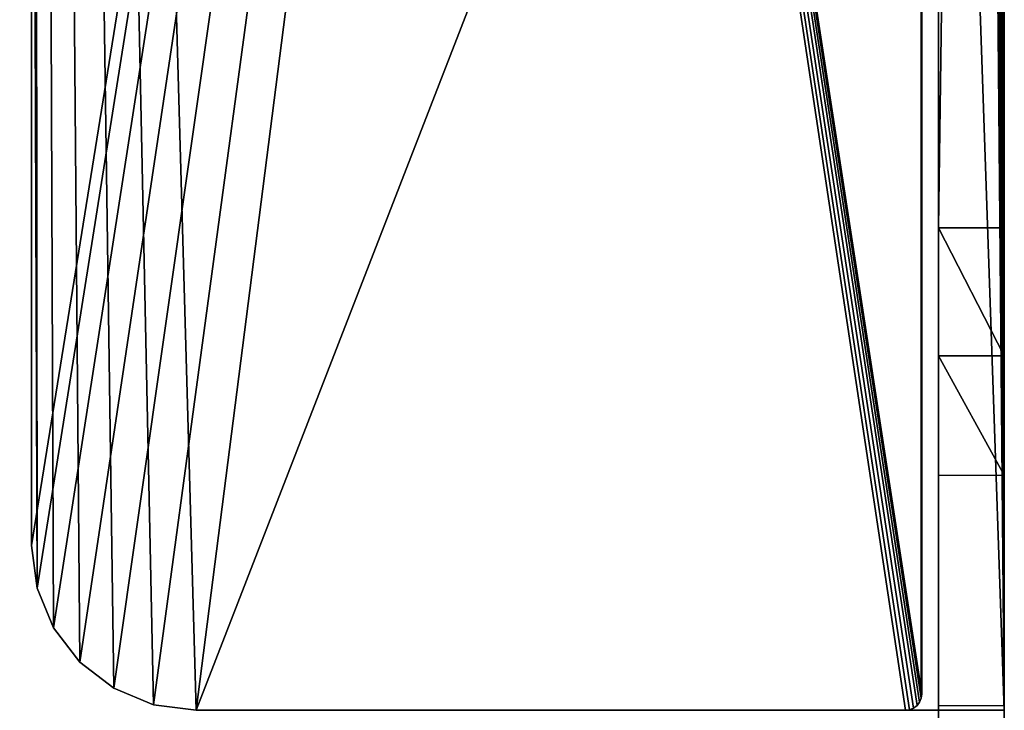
# Model space of a CAD drawing. Extents: x -277 to 1811, y -97 to 1083.
# Tile 54 of 81: x 1458 to 1518, y -97 to -55. Entities that reach past the tile are written whole.
import ezdxf

# ---------------------------------------------------------------- set-up
doc = ezdxf.new("R2010")
doc.units = 0
doc.header["$LTSCALE"] = 25.4
doc.layers.get('0').update_dxf_attribs({"color": 13, "linetype": 'CONTINUOUS'})
doc.layers.add('STEEL', color=134, linetype='CONTINUOUS')
doc.layers.add('WOOD', color=36, linetype='CONTINUOUS')

# ---------------------------------------------------------------- blocks, each defined once
blk = doc.blocks.new('LVI294_01A_02_011')
at = {"color": 0}
for p, q in [((79.736, 0), (-271.304, 0)), ((79.736, 0), (-271.304, 0)), ((-24.058, 0, 54), (70.736, 0, 54)), ((-24.058, 0, 54), (70.736, 0, 54)), ((70.736, 0, 54), (73.324, 0, 53.659)), ((70.736, -4, 54), (70.736, 0, 54)), ((73.324, 0, 53.659), (70.736, -4, 54)), ((73.324, 0, 53.659), (70.736, -4, 54)), ((70.736, 0, 54), (73.324, 0, 53.659)), ((70.736, -4, 54), (70.736, 0, 54)), ((73.324, 0, 53.659), (75.736, 0, 52.66)), ((75.736, 0, 52.66), (73.324, -4, 53.659)), ((75.736, 0, 52.66), (73.324, -4, 53.659)), ((73.324, 0, 53.659), (75.736, 0, 52.66)), ((73.324, 0, 53.659), (73.324, -4, 53.659)), ((73.324, 0, 53.659), (73.324, -4, 53.659)), ((75.736, 0, 52.66), (77.807, 0, 51.071)), ((77.807, 0, 51.071), (75.736, -4, 52.66)), ((77.807, 0, 51.071), (75.736, -4, 52.66)), ((75.736, 0, 52.66), (77.807, 0, 51.071)), ((75.736, 0, 52.66), (75.736, -4, 52.66)), ((75.736, 0, 52.66), (75.736, -4, 52.66)), ((77.807, 0, 51.071), (79.396, 0, 49)), ((79.396, 0, 49), (77.807, -4, 51.071)), ((79.396, 0, 49), (77.807, -4, 51.071)), ((77.807, 0, 51.071), (79.396, 0, 49)), ((77.807, 0, 51.071), (77.807, -4, 51.071)), ((77.807, 0, 51.071), (77.807, -4, 51.071)), ((79.396, 0, 49), (80.395, 0, 46.588)), ((80.395, 0, 46.588), (79.396, -4, 49)), ((80.395, 0, 46.588), (79.396, -4, 49)), ((79.396, 0, 49), (80.395, 0, 46.588)), ((79.396, 0, 49), (79.396, -4, 49)), ((79.396, 0, 49), (79.396, -4, 49)), ((79.995, 0, 0.034), (79.736, 0)), ((79.736, 0), (79.736, -4)), ((79.736, 0), (79.736, -4)), ((79.736, 0), (79.995, -4, 0.034)), ((79.736, 0), (79.995, -4, 0.034)), ((79.995, 0, 0.034), (79.736, 0)), ((80.236, 0, 0.134), (79.995, 0, 0.034)), ((79.995, 0, 0.034), (79.995, -4, 0.034)), ((79.995, 0, 0.034), (79.995, -4, 0.034)), ((79.995, 0, 0.034), (80.236, -4, 0.134)), ((79.995, 0, 0.034), (80.236, -4, 0.134)), ((80.236, 0, 0.134), (79.995, 0, 0.034)), ((80.443, 0, 0.293), (80.236, 0, 0.134)), ((80.236, 0, 0.134), (80.236, -4, 0.134)), ((80.236, 0, 0.134), (80.236, -4, 0.134)), ((80.236, 0, 0.134), (80.443, -4, 0.293)), ((80.236, 0, 0.134), (80.443, -4, 0.293)), ((80.443, 0, 0.293), (80.236, 0, 0.134)), ((80.395, 0, 46.588), (80.736, 0, 44)), ((80.736, 0, 44), (80.395, -4, 46.588)), ((80.736, 0, 44), (80.395, -4, 46.588)), ((80.395, 0, 46.588), (80.736, 0, 44)), ((80.395, 0, 46.588), (80.395, -4, 46.588)), ((80.395, 0, 46.588), (80.395, -4, 46.588)), ((80.602, 0, 0.5), (80.443, 0, 0.293)), ((80.443, 0, 0.293), (80.443, -4, 0.293)), ((80.443, 0, 0.293), (80.443, -4, 0.293)), ((80.443, 0, 0.293), (80.602, -4, 0.5)), ((80.443, 0, 0.293), (80.602, -4, 0.5)), ((80.602, 0, 0.5), (80.443, 0, 0.293)), ((80.702, 0, 0.741), (80.602, 0, 0.5)), ((80.602, 0, 0.5), (80.602, -4, 0.5)), ((80.602, 0, 0.5), (80.602, -4, 0.5)), ((80.602, 0, 0.5), (80.702, -4, 0.741)), ((80.602, 0, 0.5), (80.702, -4, 0.741)), ((80.702, 0, 0.741), (80.602, 0, 0.5)), ((80.736, 0, 1), (80.702, 0, 0.741)), ((80.702, 0, 0.741), (80.702, -4, 0.741)), ((80.702, 0, 0.741), (80.702, -4, 0.741)), ((80.702, 0, 0.741), (80.736, -4, 1)), ((80.702, 0, 0.741), (80.736, -4, 1)), ((80.736, 0, 1), (80.702, 0, 0.741)), ((80.736, 0, 44), (80.736, 0, 1)), ((80.736, 0, 44), (80.736, 0, 1)), ((80.736, 0, 44), (80.736, -4, 44)), ((80.736, -4, 1), (80.736, 0, 1)), ((80.736, 0, 44), (80.736, -4, 44)), ((80.736, -4, 1), (80.736, 0, 1)), ((-271.304, -4), (79.736, -4)), ((-271.304, -4), (79.736, -4)), ((70.736, -4, 54), (-24.058, -4, 54)), ((70.736, -4, 54), (-24.058, -4, 54)), ((73.324, -4, 53.659), (70.736, -4, 54)), ((73.324, -4, 53.659), (70.736, -4, 54)), ((75.736, -4, 52.66), (73.324, -4, 53.659)), ((75.736, -4, 52.66), (73.324, -4, 53.659)), ((77.807, -4, 51.071), (75.736, -4, 52.66)), ((77.807, -4, 51.071), (75.736, -4, 52.66)), ((79.396, -4, 49), (77.807, -4, 51.071)), ((79.396, -4, 49), (77.807, -4, 51.071)), ((80.395, -4, 46.588), (79.396, -4, 49)), ((80.395, -4, 46.588), (79.396, -4, 49)), ((79.736, -4), (79.995, -4, 0.034)), ((79.736, -4), (79.995, -4, 0.034)), ((79.995, -4, 0.034), (80.236, -4, 0.134)), ((79.995, -4, 0.034), (80.236, -4, 0.134)), ((80.236, -4, 0.134), (80.443, -4, 0.293)), ((80.236, -4, 0.134), (80.443, -4, 0.293)), ((80.736, -4, 44), (80.395, -4, 46.588)), ((80.736, -4, 44), (80.395, -4, 46.588)), ((80.443, -4, 0.293), (80.602, -4, 0.5)), ((80.443, -4, 0.293), (80.602, -4, 0.5)), ((80.602, -4, 0.5), (80.702, -4, 0.741)), ((80.602, -4, 0.5), (80.702, -4, 0.741)), ((80.702, -4, 0.741), (80.736, -4, 1)), ((80.702, -4, 0.741), (80.736, -4, 1)), ((80.736, -4, 1), (80.736, -4, 44)), ((80.736, -4, 1), (80.736, -4, 44))]:
    blk.add_line(p, q, dxfattribs=at)
at = {"color": 253}
mesh = blk.add_polyface(dxfattribs=at)
corners = [(-205.303, 0, 54.287), (-24.058, 0, 54), (-207.679, 0, 54), (-26.435, 0, 54.287), (-203.062, 0, 55.13), (-28.676, 0, 55.13), (-201.086, 0, 56.482), (-30.652, 0, 56.482), (-199.488, 0, 58.264), (-32.25, 0, 58.264), (-189.952, 0, 71.883), (-41.786, 0, 71.883), (-188.034, 0, 74.022), (-43.704, 0, 74.022), (-185.663, 0, 75.644), (-46.075, 0, 75.644), (-182.974, 0, 76.656), (-48.763, 0, 76.656), (-180.122, 0, 77), (-51.616, 0, 77), (-271.304, 0, 54), (79.736, 0), (-271.304, 0), (79.995, 0, 0.034), (80.236, 0, 0.134), (80.443, 0, 0.293), (80.602, 0, 0.5), (80.702, 0, 0.741), (80.736, 0, 1), (80.736, 0, 44), (80.395, 0, 46.588), (79.396, 0, 49), (77.807, 0, 51.071), (75.736, 0, 52.66), (73.324, 0, 53.659), (70.736, 0, 54)]
mesh.append_faces([[corners[k] for k in face] for face in [(17, 18, 19), (20, 21, 22)]], dxfattribs={"vtx0": -1, "color": 253})
mesh.append_faces([[corners[k] for k in face] for face in [(0, 1, 2), (1, 0, 3), (3, 4, 5), (5, 6, 7), (7, 8, 9), (9, 10, 11), (11, 12, 13), (13, 14, 15), (15, 16, 17), (21, 20, 23), (23, 20, 24), (24, 20, 25), (25, 20, 26), (26, 20, 27), (27, 20, 28), (28, 20, 29), (29, 20, 30), (30, 20, 31), (31, 20, 32), (32, 20, 33), (33, 20, 34), (34, 20, 35), (35, 2, 1)]], dxfattribs={"vtx0": -1, "vtx1": -1, "color": 253})
mesh.append_faces([[corners[k] for k in face] for face in [(3, 0, 4), (5, 4, 6), (7, 6, 8), (9, 8, 10), (11, 10, 12), (13, 12, 14), (15, 14, 16), (17, 16, 18), (35, 20, 2)]], dxfattribs={"vtx0": -1, "vtx2": -1, "color": 253})
mesh = blk.add_polyface(dxfattribs=at)
corners = [(79.736, 0), (-271.304, -4), (-271.304, 0), (79.736, -4)]
mesh.append_faces([[corners[k] for k in face] for face in [(0, 1, 2), (1, 0, 3)]], dxfattribs={"vtx0": -1, "color": 253})
mesh = blk.add_polyface(dxfattribs=at)
corners = [(70.736, -4, 54), (-24.058, 0, 54), (-24.058, -4, 54), (70.736, 0, 54)]
mesh.append_faces([[corners[k] for k in face] for face in [(0, 1, 2), (1, 0, 3)]], dxfattribs={"vtx0": -1, "color": 253})
mesh = blk.add_polyface(dxfattribs=at)
corners = [(73.324, 0, 53.659), (70.736, -4, 54), (73.324, -4, 53.659)]
mesh.append_faces([[corners[k] for k in face] for face in [(0, 1, 2)]], dxfattribs={"color": 253})
mesh = blk.add_polyface(dxfattribs=at)
corners = [(73.324, 0, 53.659), (70.736, 0, 54), (70.736, -4, 54)]
mesh.append_faces([[corners[k] for k in face] for face in [(0, 1, 2)]], dxfattribs={"color": 253})
mesh = blk.add_polyface(dxfattribs=at)
corners = [(75.736, 0, 52.66), (73.324, -4, 53.659), (75.736, -4, 52.66)]
mesh.append_faces([[corners[k] for k in face] for face in [(0, 1, 2)]], dxfattribs={"color": 253})
mesh = blk.add_polyface(dxfattribs=at)
corners = [(75.736, 0, 52.66), (73.324, 0, 53.659), (73.324, -4, 53.659)]
mesh.append_faces([[corners[k] for k in face] for face in [(0, 1, 2)]], dxfattribs={"color": 253})
mesh = blk.add_polyface(dxfattribs=at)
corners = [(77.807, 0, 51.071), (75.736, -4, 52.66), (77.807, -4, 51.071)]
mesh.append_faces([[corners[k] for k in face] for face in [(0, 1, 2)]], dxfattribs={"color": 253})
mesh = blk.add_polyface(dxfattribs=at)
corners = [(77.807, 0, 51.071), (75.736, 0, 52.66), (75.736, -4, 52.66)]
mesh.append_faces([[corners[k] for k in face] for face in [(0, 1, 2)]], dxfattribs={"color": 253})
mesh = blk.add_polyface(dxfattribs=at)
corners = [(79.396, 0, 49), (77.807, -4, 51.071), (79.396, -4, 49)]
mesh.append_faces([[corners[k] for k in face] for face in [(0, 1, 2)]], dxfattribs={"color": 253})
mesh = blk.add_polyface(dxfattribs=at)
corners = [(79.396, 0, 49), (77.807, 0, 51.071), (77.807, -4, 51.071)]
mesh.append_faces([[corners[k] for k in face] for face in [(0, 1, 2)]], dxfattribs={"color": 253})
mesh = blk.add_polyface(dxfattribs=at)
corners = [(80.395, 0, 46.588), (79.396, -4, 49), (80.395, -4, 46.588)]
mesh.append_faces([[corners[k] for k in face] for face in [(0, 1, 2)]], dxfattribs={"color": 253})
mesh = blk.add_polyface(dxfattribs=at)
corners = [(80.395, 0, 46.588), (79.396, 0, 49), (79.396, -4, 49)]
mesh.append_faces([[corners[k] for k in face] for face in [(0, 1, 2)]], dxfattribs={"color": 253})
mesh = blk.add_polyface(dxfattribs=at)
corners = [(79.995, -4, 0.034), (79.736, -4), (79.736, 0)]
mesh.append_faces([[corners[k] for k in face] for face in [(0, 1, 2)]], dxfattribs={"color": 253})
mesh = blk.add_polyface(dxfattribs=at)
corners = [(79.995, -4, 0.034), (79.736, 0), (79.995, 0, 0.034)]
mesh.append_faces([[corners[k] for k in face] for face in [(0, 1, 2)]], dxfattribs={"color": 253})
mesh = blk.add_polyface(dxfattribs=at)
corners = [(80.236, -4, 0.134), (79.995, -4, 0.034), (79.995, 0, 0.034)]
mesh.append_faces([[corners[k] for k in face] for face in [(0, 1, 2)]], dxfattribs={"color": 253})
mesh = blk.add_polyface(dxfattribs=at)
corners = [(80.236, -4, 0.134), (79.995, 0, 0.034), (80.236, 0, 0.134)]
mesh.append_faces([[corners[k] for k in face] for face in [(0, 1, 2)]], dxfattribs={"color": 253})
mesh = blk.add_polyface(dxfattribs=at)
corners = [(80.443, -4, 0.293), (80.236, -4, 0.134), (80.236, 0, 0.134)]
mesh.append_faces([[corners[k] for k in face] for face in [(0, 1, 2)]], dxfattribs={"color": 253})
mesh = blk.add_polyface(dxfattribs=at)
corners = [(80.443, -4, 0.293), (80.236, 0, 0.134), (80.443, 0, 0.293)]
mesh.append_faces([[corners[k] for k in face] for face in [(0, 1, 2)]], dxfattribs={"color": 253})
mesh = blk.add_polyface(dxfattribs=at)
corners = [(80.736, 0, 44), (80.395, -4, 46.588), (80.736, -4, 44)]
mesh.append_faces([[corners[k] for k in face] for face in [(0, 1, 2)]], dxfattribs={"color": 253})
mesh = blk.add_polyface(dxfattribs=at)
corners = [(80.395, 0, 46.588), (80.395, -4, 46.588), (80.736, 0, 44)]
mesh.append_faces([[corners[k] for k in face] for face in [(0, 1, 2)]], dxfattribs={"color": 253})
mesh = blk.add_polyface(dxfattribs=at)
corners = [(80.443, 0, 0.293), (80.602, -4, 0.5), (80.443, -4, 0.293)]
mesh.append_faces([[corners[k] for k in face] for face in [(0, 1, 2)]], dxfattribs={"color": 253})
mesh = blk.add_polyface(dxfattribs=at)
corners = [(80.602, 0, 0.5), (80.602, -4, 0.5), (80.443, 0, 0.293)]
mesh.append_faces([[corners[k] for k in face] for face in [(0, 1, 2)]], dxfattribs={"color": 253})
mesh = blk.add_polyface(dxfattribs=at)
corners = [(80.602, 0, 0.5), (80.702, -4, 0.741), (80.602, -4, 0.5)]
mesh.append_faces([[corners[k] for k in face] for face in [(0, 1, 2)]], dxfattribs={"color": 253})
mesh = blk.add_polyface(dxfattribs=at)
corners = [(80.702, 0, 0.741), (80.702, -4, 0.741), (80.602, 0, 0.5)]
mesh.append_faces([[corners[k] for k in face] for face in [(0, 1, 2)]], dxfattribs={"color": 253})
mesh = blk.add_polyface(dxfattribs=at)
corners = [(80.702, 0, 0.741), (80.736, -4, 1), (80.702, -4, 0.741)]
mesh.append_faces([[corners[k] for k in face] for face in [(0, 1, 2)]], dxfattribs={"color": 253})
mesh = blk.add_polyface(dxfattribs=at)
corners = [(80.702, 0, 0.741), (80.736, 0, 1), (80.736, -4, 1)]
mesh.append_faces([[corners[k] for k in face] for face in [(0, 1, 2)]], dxfattribs={"color": 253})
mesh = blk.add_polyface(dxfattribs=at)
corners = [(80.736, 0, 1), (80.736, -4, 44), (80.736, -4, 1), (80.736, 0, 44)]
mesh.append_faces([[corners[k] for k in face] for face in [(0, 1, 2), (1, 0, 3)]], dxfattribs={"vtx0": -1, "color": 253})
mesh = blk.add_polyface(dxfattribs=at)
corners = [(-26.435, -4, 54.287), (-207.679, -4, 54), (-24.058, -4, 54), (-205.303, -4, 54.287), (-28.676, -4, 55.13), (-203.062, -4, 55.13), (-30.652, -4, 56.482), (-201.086, -4, 56.482), (-32.25, -4, 58.264), (-199.488, -4, 58.264), (-41.786, -4, 71.883), (-189.952, -4, 71.883), (-188.034, -4, 74.022), (-43.704, -4, 74.022), (-185.663, -4, 75.644), (-46.075, -4, 75.644), (-182.974, -4, 76.656), (-48.763, -4, 76.656), (-180.122, -4, 77), (-51.616, -4, 77), (79.995, -4, 0.034), (-271.304, -4), (79.736, -4), (-271.304, -4, 54), (80.236, -4, 0.134), (80.443, -4, 0.293), (80.602, -4, 0.5), (80.702, -4, 0.741), (80.736, -4, 1), (80.736, -4, 44), (80.395, -4, 46.588), (79.396, -4, 49), (77.807, -4, 51.071), (75.736, -4, 52.66), (73.324, -4, 53.659), (70.736, -4, 54)]
mesh.append_faces([[corners[k] for k in face] for face in [(18, 17, 19), (20, 21, 22)]], dxfattribs={"vtx0": -1, "color": 253})
mesh.append_faces([[corners[k] for k in face] for face in [(0, 1, 2), (1, 0, 3), (3, 4, 5), (5, 6, 7), (7, 8, 9), (9, 10, 11), (11, 10, 12), (12, 13, 14), (14, 15, 16), (16, 17, 18), (21, 20, 23), (23, 2, 1)]], dxfattribs={"vtx0": -1, "vtx1": -1, "color": 253})
mesh.append_faces([[corners[k] for k in face] for face in [(3, 0, 4), (5, 4, 6), (7, 6, 8), (9, 8, 10), (12, 10, 13), (14, 13, 15), (16, 15, 17), (23, 20, 24), (23, 24, 25), (23, 25, 26), (23, 26, 27), (23, 27, 28), (23, 28, 29), (23, 29, 30), (23, 30, 31), (23, 31, 32), (23, 32, 33), (23, 33, 34), (23, 34, 35), (23, 35, 2)]], dxfattribs={"vtx0": -1, "vtx2": -1, "color": 253})
blk = doc.blocks.new('LVI294_01A_02')
at = {"color": 0, "extrusion": (1, -7.84414e-15, 4.18279e-15), "rotation": 2.463339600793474e-12}
blk.add_blockref('LVI294_01A_02_011', (1097.961, 46.803, -589), dxfattribs=at)
blk = doc.blocks.new('LUSTROLVI294_01A_01_03')
at = {"color": 0}
for p, q in [((-177.5, 0, 59), (-62.5, 0, 59)), ((-177.159, 0, 7.412), (-177.5, 0, 10)), ((-177.5, 0, 10), (-177.5, 0, 59)), ((-177.159, -5, 7.412), (-177.5, 0, 10)), ((-177.159, 0, 7.412), (-177.5, 0, 10)), ((-177.159, -5, 7.412), (-177.5, 0, 10)), ((-177.5, -5, 10), (-177.5, 0, 10)), ((-177.5, 0, 10), (-177.5, 0, 59)), ((-177.5, -5, 10), (-177.5, 0, 10)), ((-177.5, 0, 59), (-62.5, 0, 59)), ((-176.16, 0, 5), (-177.159, 0, 7.412)), ((-176.16, -5, 5), (-177.159, 0, 7.412)), ((-176.16, 0, 5), (-177.159, 0, 7.412)), ((-176.16, -5, 5), (-177.159, 0, 7.412)), ((-177.159, -5, 7.412), (-177.159, 0, 7.412)), ((-177.159, -5, 7.412), (-177.159, 0, 7.412)), ((-174.571, 0, 2.929), (-176.16, 0, 5)), ((-174.571, -5, 2.929), (-176.16, 0, 5)), ((-174.571, 0, 2.929), (-176.16, 0, 5)), ((-174.571, -5, 2.929), (-176.16, 0, 5)), ((-176.16, -5, 5), (-176.16, 0, 5)), ((-176.16, -5, 5), (-176.16, 0, 5)), ((-172.5, 0, 1.34), (-174.571, 0, 2.929)), ((-172.5, -5, 1.34), (-174.571, 0, 2.929)), ((-172.5, 0, 1.34), (-174.571, 0, 2.929)), ((-172.5, -5, 1.34), (-174.571, 0, 2.929)), ((-174.571, -5, 2.929), (-174.571, 0, 2.929)), ((-174.571, -5, 2.929), (-174.571, 0, 2.929)), ((-170.088, 0, 0.341), (-172.5, 0, 1.34)), ((-170.088, -5, 0.341), (-172.5, 0, 1.34)), ((-170.088, 0, 0.341), (-172.5, 0, 1.34)), ((-170.088, -5, 0.341), (-172.5, 0, 1.34)), ((-172.5, -5, 1.34), (-172.5, 0, 1.34)), ((-172.5, -5, 1.34), (-172.5, 0, 1.34)), ((-167.5, 0), (-170.088, 0, 0.341)), ((-167.5, -5), (-170.088, 0, 0.341)), ((-167.5, 0), (-170.088, 0, 0.341)), ((-167.5, -5), (-170.088, 0, 0.341)), ((-170.088, -5, 0.341), (-170.088, 0, 0.341)), ((-170.088, -5, 0.341), (-170.088, 0, 0.341)), ((-72.706, 0), (-167.5, 0)), ((-167.5, 0), (-167.5, -5)), ((-167.5, 0), (-167.5, -5)), ((-72.706, 0), (-167.5, 0)), ((-62.5, -5, 59), (-177.5, -5, 59)), ((-177.5, -5, 10), (-177.159, -5, 7.412)), ((-177.5, -5, 10), (-177.159, -5, 7.412)), ((-62.5, -5, 59), (-177.5, -5, 59)), ((-177.159, -5, 7.412), (-176.16, -5, 5)), ((-177.159, -5, 7.412), (-176.16, -5, 5)), ((-176.16, -5, 5), (-174.571, -5, 2.929)), ((-176.16, -5, 5), (-174.571, -5, 2.929)), ((-174.571, -5, 2.929), (-172.5, -5, 1.34)), ((-174.571, -5, 2.929), (-172.5, -5, 1.34)), ((-172.5, -5, 1.34), (-170.088, -5, 0.341)), ((-172.5, -5, 1.34), (-170.088, -5, 0.341)), ((-170.088, -5, 0.341), (-167.5, -5)), ((-170.088, -5, 0.341), (-167.5, -5)), ((-167.5, -5), (-72.706, -5)), ((-167.5, -5), (-72.706, -5))]:
    blk.add_line(p, q, dxfattribs=at)
at = {"color": 253}
mesh = blk.add_polyface(dxfattribs=at)
corners = [(-177.5, 0, 59), (-61.5, 0, 55), (-177.5, 0, 10), (-61.5, 0, 58), (-61.534, 0, 58.259), (-61.634, 0, 58.5), (-61.793, 0, 58.707), (-62, 0, 58.866), (-62.241, 0, 58.966), (-62.5, 0, 59), (-170.088, 0, 0.341), (-72.706, 0), (-167.5, 0), (110.915, 0), (174.579, 0), (174.579, 0, 55), (-172.5, 0, 1.34), (-174.571, 0, 2.929), (-176.16, 0, 5), (-177.159, 0, 7.412), (-45.148, 0, -23), (86.21, 0, -22.656), (83.358, 0, -23), (-48.001, 0, -22.656), (88.899, 0, -21.644), (-50.689, 0, -21.644), (-53.061, 0, -20.022), (91.27, 0, -20.022), (-54.978, 0, -17.883), (93.188, 0, -17.883), (-64.514, 0, -4.264), (102.724, 0, -4.264), (104.322, 0, -2.482), (-66.112, 0, -2.482), (106.298, 0, -1.13), (-68.088, 0, -1.13), (108.538, 0, -0.287), (-70.329, 0, -0.287)]
mesh.append_faces([[corners[k] for k in face] for face in [(8, 0, 9), (10, 11, 12), (20, 21, 22)]], dxfattribs={"vtx0": -1, "color": 253})
mesh.append_faces([[corners[k] for k in face] for face in [(0, 1, 2), (1, 0, 3), (3, 0, 4), (4, 0, 5), (5, 0, 6), (6, 0, 7), (7, 0, 8), (13, 10, 14), (14, 10, 15), (15, 2, 1), (21, 23, 24), (24, 26, 27), (27, 28, 29), (29, 30, 31), (31, 30, 32), (32, 33, 34), (34, 35, 36), (36, 37, 13)]], dxfattribs={"vtx0": -1, "vtx1": -1, "color": 253})
mesh.append_faces([[corners[k] for k in face] for face in [(11, 10, 13)]], dxfattribs={"vtx0": -1, "vtx1": -1, "vtx2": -1, "color": 253})
mesh.append_faces([[corners[k] for k in face] for face in [(15, 10, 16), (15, 16, 17), (15, 17, 18), (15, 18, 19), (15, 19, 2), (21, 20, 23), (24, 23, 25), (24, 25, 26), (27, 26, 28), (29, 28, 30), (32, 30, 33), (34, 33, 35), (36, 35, 37), (13, 37, 11)]], dxfattribs={"vtx0": -1, "vtx2": -1, "color": 253})
mesh = blk.add_polyface(dxfattribs=at)
corners = [(-177.159, 0, 7.412), (-177.159, -5, 7.412), (-177.5, 0, 10)]
mesh.append_faces([[corners[k] for k in face] for face in [(0, 1, 2)]], dxfattribs={"color": 253})
mesh = blk.add_polyface(dxfattribs=at)
corners = [(-177.5, 0, 10), (-177.159, -5, 7.412), (-177.5, -5, 10)]
mesh.append_faces([[corners[k] for k in face] for face in [(0, 1, 2)]], dxfattribs={"color": 253})
mesh = blk.add_polyface(dxfattribs=at)
corners = [(-177.5, 0, 59), (-177.5, -5, 10), (-177.5, -5, 59), (-177.5, 0, 10)]
mesh.append_faces([[corners[k] for k in face] for face in [(0, 1, 2), (1, 0, 3)]], dxfattribs={"vtx0": -1, "color": 253})
mesh = blk.add_polyface(dxfattribs=at)
corners = [(-62.5, -5, 59), (-177.5, 0, 59), (-177.5, -5, 59), (-62.5, 0, 59)]
mesh.append_faces([[corners[k] for k in face] for face in [(0, 1, 2), (1, 0, 3)]], dxfattribs={"vtx0": -1, "color": 253})
mesh = blk.add_polyface(dxfattribs=at)
corners = [(-176.16, 0, 5), (-176.16, -5, 5), (-177.159, 0, 7.412)]
mesh.append_faces([[corners[k] for k in face] for face in [(0, 1, 2)]], dxfattribs={"color": 253})
mesh = blk.add_polyface(dxfattribs=at)
corners = [(-177.159, 0, 7.412), (-176.16, -5, 5), (-177.159, -5, 7.412)]
mesh.append_faces([[corners[k] for k in face] for face in [(0, 1, 2)]], dxfattribs={"color": 253})
mesh = blk.add_polyface(dxfattribs=at)
corners = [(-174.571, 0, 2.929), (-174.571, -5, 2.929), (-176.16, 0, 5)]
mesh.append_faces([[corners[k] for k in face] for face in [(0, 1, 2)]], dxfattribs={"color": 253})
mesh = blk.add_polyface(dxfattribs=at)
corners = [(-176.16, 0, 5), (-174.571, -5, 2.929), (-176.16, -5, 5)]
mesh.append_faces([[corners[k] for k in face] for face in [(0, 1, 2)]], dxfattribs={"color": 253})
mesh = blk.add_polyface(dxfattribs=at)
corners = [(-172.5, -5, 1.34), (-174.571, 0, 2.929), (-172.5, 0, 1.34)]
mesh.append_faces([[corners[k] for k in face] for face in [(0, 1, 2)]], dxfattribs={"color": 253})
mesh = blk.add_polyface(dxfattribs=at)
corners = [(-172.5, -5, 1.34), (-174.571, -5, 2.929), (-174.571, 0, 2.929)]
mesh.append_faces([[corners[k] for k in face] for face in [(0, 1, 2)]], dxfattribs={"color": 253})
mesh = blk.add_polyface(dxfattribs=at)
corners = [(-170.088, -5, 0.341), (-172.5, 0, 1.34), (-170.088, 0, 0.341)]
mesh.append_faces([[corners[k] for k in face] for face in [(0, 1, 2)]], dxfattribs={"color": 253})
mesh = blk.add_polyface(dxfattribs=at)
corners = [(-170.088, -5, 0.341), (-172.5, -5, 1.34), (-172.5, 0, 1.34)]
mesh.append_faces([[corners[k] for k in face] for face in [(0, 1, 2)]], dxfattribs={"color": 253})
mesh = blk.add_polyface(dxfattribs=at)
corners = [(-167.5, -5), (-170.088, 0, 0.341), (-167.5, 0)]
mesh.append_faces([[corners[k] for k in face] for face in [(0, 1, 2)]], dxfattribs={"color": 253})
mesh = blk.add_polyface(dxfattribs=at)
corners = [(-167.5, -5), (-170.088, -5, 0.341), (-170.088, 0, 0.341)]
mesh.append_faces([[corners[k] for k in face] for face in [(0, 1, 2)]], dxfattribs={"color": 253})
mesh = blk.add_polyface(dxfattribs=at)
corners = [(-72.706, 0), (-167.5, -5), (-167.5, 0), (-72.706, -5)]
mesh.append_faces([[corners[k] for k in face] for face in [(0, 1, 2), (1, 0, 3)]], dxfattribs={"vtx0": -1, "color": 253})
mesh = blk.add_polyface(dxfattribs=at)
corners = [(174.579, -5, 55), (110.915, -5), (174.579, -5), (-72.706, -5), (-167.5, -5), (-170.088, -5, 0.341), (-172.5, -5, 1.34), (-174.571, -5, 2.929), (-176.16, -5, 5), (-177.159, -5, 7.412), (-177.5, -5, 10), (-61.5, -5, 55), (-177.5, -5, 59), (-61.5, -5, 58), (-61.534, -5, 58.259), (-61.634, -5, 58.5), (-61.793, -5, 58.707), (-62, -5, 58.866), (-62.241, -5, 58.966), (-62.5, -5, 59), (86.21, -5, -22.656), (-45.148, -5, -23), (83.358, -5, -23), (-48.001, -5, -22.656), (88.899, -5, -21.644), (-50.689, -5, -21.644), (-53.061, -5, -20.022), (91.27, -5, -20.022), (-54.978, -5, -17.883), (93.188, -5, -17.883), (-64.514, -5, -4.264), (102.724, -5, -4.264), (104.322, -5, -2.482), (-66.112, -5, -2.482), (106.298, -5, -1.13), (-68.088, -5, -1.13), (108.538, -5, -0.287), (-70.329, -5, -0.287)]
mesh.append_faces([[corners[k] for k in face] for face in [(0, 1, 2), (12, 18, 19), (20, 21, 22)]], dxfattribs={"vtx0": -1, "color": 253})
mesh.append_faces([[corners[k] for k in face] for face in [(3, 0, 4), (4, 0, 5), (5, 0, 6), (6, 0, 7), (7, 0, 8), (8, 0, 9), (9, 0, 10), (10, 11, 12), (21, 20, 23), (23, 24, 25), (25, 24, 26), (26, 27, 28), (28, 29, 30), (30, 32, 33), (33, 34, 35), (35, 36, 37), (37, 1, 3)]], dxfattribs={"vtx0": -1, "vtx1": -1, "color": 253})
mesh.append_faces([[corners[k] for k in face] for face in [(1, 0, 3)]], dxfattribs={"vtx0": -1, "vtx1": -1, "vtx2": -1, "color": 253})
mesh.append_faces([[corners[k] for k in face] for face in [(10, 0, 11), (12, 11, 13), (12, 13, 14), (12, 14, 15), (12, 15, 16), (12, 16, 17), (12, 17, 18), (23, 20, 24), (26, 24, 27), (28, 27, 29), (30, 29, 31), (30, 31, 32), (33, 32, 34), (35, 34, 36), (37, 36, 1)]], dxfattribs={"vtx0": -1, "vtx2": -1, "color": 253})
blk = doc.blocks.new('LUSTROLVI294_01A_01_04')
at = {"color": 0}
for p, q in [((-4, 19.192, 301.983), (-4, 19.192, 14.077)), ((-4, 19.192, 14.077), (-4, 18.17, 6.312)), ((-4, 19.192, 14.077), (0, 19.192, 14.077)), ((0, 19.192, 14.077), (-4, 18.17, 6.312)), ((-4, 19.192, 14.077), (-4, 18.17, 6.312)), ((0, 19.192, 14.077), (-4, 18.17, 6.312)), ((-4, 19.192, 14.077), (0, 19.192, 14.077)), ((-4, 19.192, 301.983), (-4, 19.192, 14.077)), ((0, 18.17, 6.312), (0, 19.192, 14.077)), ((0, 19.192, 14.077), (0, 19.192, 301.983)), ((0, 18.17, 6.312), (0, 19.192, 14.077)), ((0, 19.192, 14.077), (0, 19.192, 301.983)), ((-4, 18.17, 6.312), (-4, 15.173, -0.923)), ((0, 18.17, 6.312), (-4, 18.17, 6.312)), ((0, 18.17, 6.312), (-4, 18.17, 6.312)), ((0, 18.17, 6.312), (-4, 15.173, -0.923)), ((-4, 18.17, 6.312), (-4, 15.173, -0.923)), ((0, 18.17, 6.312), (-4, 15.173, -0.923)), ((0, 15.173, -0.923), (0, 18.17, 6.312)), ((0, 15.173, -0.923), (0, 18.17, 6.312)), ((-4, -24.808, -14.923), (-4, -24.808, 431.761)), ((-4, -24.808, -14.923), (-4, -24.808, 431.761)), ((0, -24.808, 431.761), (0, -24.808, -14.923)), ((0, -24.808, 431.761), (0, -24.808, -14.923))]:
    blk.add_line(p, q, dxfattribs=at)
at = {"color": 253}
mesh = blk.add_polyface(dxfattribs=at)
corners = [(-4, -24.552, 434.01), (-4, -24.808, -14.923), (-4, -24.808, 431.761), (-4, -24.774, -15.182), (-4, -24.674, -15.423), (-4, -24.515, -15.631), (-4, -23.796, 436.144), (-4, -24.308, -15.789), (-4, -24.067, -15.889), (-4, -23.808, -15.923), (-4, -10.808, -15.923), (-4, -22.579, 438.054), (-4, -20.965, 439.641), (-4, -19.034, 440.824), (-4, -16.887, 441.542), (-4, 19.192, 301.983), (-4, 21.548, 326.14), (-4, 28.529, 349.386), (-4, 39.87, 370.845), (-4, 55.145, 389.707), (-4, 73.777, 405.263), (-4, 95.064, 416.924), (-4, 415.077, 533.359), (-4, -3.043, -14.901), (-4, 4.192, -11.904), (-4, 10.405, -7.137), (-4, 15.173, -0.923), (-4, 18.17, 6.312), (-4, 19.192, 14.077), (-4, 118.203, 424.251), (-4, 396.015, 483.302), (-4, 403.411, 485.921), (-4, 409.876, 490.364), (-4, 414.971, 496.33), (-4, 418.348, 503.411), (-4, 415.337, 533.379), (-4, 415.594, 533.332), (-4, 415.829, 533.219), (-4, 416.028, 533.05), (-4, 416.176, 532.835), (-4, 416.263, 532.589), (-4, 419.163, 518.946), (-4, 419.778, 511.125)]
mesh.append_faces([[corners[k] for k in face] for face in [(0, 1, 2), (27, 15, 28), (34, 41, 42)]], dxfattribs={"vtx0": -1, "color": 253})
mesh.append_faces([[corners[k] for k in face] for face in [(1, 0, 3), (3, 0, 4), (4, 0, 5), (5, 6, 7), (7, 6, 8), (8, 6, 9), (9, 6, 10), (15, 14, 16), (16, 14, 17), (17, 14, 18), (18, 14, 19), (19, 14, 20), (20, 14, 21), (10, 15, 23), (23, 15, 24), (24, 15, 25), (25, 15, 26), (26, 15, 27), (21, 22, 29), (29, 22, 30), (30, 22, 31), (31, 22, 32), (32, 22, 33), (33, 22, 34)]], dxfattribs={"vtx0": -1, "vtx1": -1, "color": 253})
mesh.append_faces([[corners[k] for k in face] for face in [(10, 14, 15)]], dxfattribs={"vtx0": -1, "vtx1": -1, "vtx2": -1, "color": 253})
mesh.append_faces([[corners[k] for k in face] for face in [(5, 0, 6), (10, 6, 11), (10, 11, 12), (10, 12, 13), (10, 13, 14), (21, 14, 22), (34, 22, 35), (34, 35, 36), (34, 36, 37), (34, 37, 38), (34, 38, 39), (34, 39, 40), (34, 40, 41)]], dxfattribs={"vtx0": -1, "vtx2": -1, "color": 253})
mesh = blk.add_polyface(dxfattribs=at)
corners = [(0, -24.808, -14.923), (0, -24.552, 434.01), (0, -24.808, 431.761), (0, -24.774, -15.182), (0, -24.674, -15.423), (0, -24.515, -15.631), (0, -23.796, 436.144), (0, -24.308, -15.789), (0, -24.067, -15.889), (0, -23.808, -15.923), (0, -10.808, -15.923), (0, -22.579, 438.054), (0, -20.965, 439.641), (0, -19.034, 440.824), (0, -16.887, 441.542), (0, 19.192, 301.983), (0, 21.548, 326.14), (0, 28.529, 349.386), (0, 39.87, 370.845), (0, 55.145, 389.707), (0, 73.777, 405.263), (0, 95.064, 416.924), (0, 415.077, 533.359), (0, -3.043, -14.901), (0, 4.192, -11.904), (0, 10.405, -7.137), (0, 15.173, -0.923), (0, 18.17, 6.312), (0, 19.192, 14.077), (0, 118.203, 424.251), (0, 396.015, 483.302), (0, 403.411, 485.921), (0, 409.876, 490.364), (0, 414.971, 496.33), (0, 418.348, 503.411), (0, 415.337, 533.379), (0, 415.594, 533.332), (0, 415.829, 533.219), (0, 416.028, 533.05), (0, 416.176, 532.835), (0, 416.263, 532.589), (0, 419.163, 518.946), (0, 419.778, 511.125)]
mesh.append_faces([[corners[k] for k in face] for face in [(0, 1, 2), (15, 27, 28), (41, 34, 42)]], dxfattribs={"vtx0": -1, "color": 253})
mesh.append_faces([[corners[k] for k in face] for face in [(1, 5, 6), (6, 10, 11), (11, 10, 12), (12, 10, 13), (13, 10, 14), (14, 21, 22), (22, 34, 35), (35, 34, 36), (36, 34, 37), (37, 34, 38), (38, 34, 39), (39, 34, 40), (40, 34, 41)]], dxfattribs={"vtx0": -1, "vtx1": -1, "color": 253})
mesh.append_faces([[corners[k] for k in face] for face in [(14, 10, 15)]], dxfattribs={"vtx0": -1, "vtx1": -1, "vtx2": -1, "color": 253})
mesh.append_faces([[corners[k] for k in face] for face in [(1, 0, 3), (1, 3, 4), (1, 4, 5), (6, 5, 7), (6, 7, 8), (6, 8, 9), (6, 9, 10), (14, 15, 16), (14, 16, 17), (14, 17, 18), (14, 18, 19), (14, 19, 20), (14, 20, 21), (15, 10, 23), (15, 23, 24), (15, 24, 25), (15, 25, 26), (15, 26, 27), (22, 21, 29), (22, 29, 30), (22, 30, 31), (22, 31, 32), (22, 32, 33), (22, 33, 34)]], dxfattribs={"vtx0": -1, "vtx2": -1, "color": 253})
mesh = blk.add_polyface(dxfattribs=at)
corners = [(0, 19.192, 14.077), (-4, 18.17, 6.312), (-4, 19.192, 14.077)]
mesh.append_faces([[corners[k] for k in face] for face in [(0, 1, 2)]], dxfattribs={"color": 253})
mesh = blk.add_polyface(dxfattribs=at)
corners = [(0, 19.192, 14.077), (0, 18.17, 6.312), (-4, 18.17, 6.312)]
mesh.append_faces([[corners[k] for k in face] for face in [(0, 1, 2)]], dxfattribs={"color": 253})
mesh = blk.add_polyface(dxfattribs=at)
corners = [(-4, 19.192, 301.983), (0, 19.192, 14.077), (-4, 19.192, 14.077), (0, 19.192, 301.983)]
mesh.append_faces([[corners[k] for k in face] for face in [(0, 1, 2), (1, 0, 3)]], dxfattribs={"vtx0": -1, "color": 253})
mesh = blk.add_polyface(dxfattribs=at)
corners = [(0, 18.17, 6.312), (-4, 15.173, -0.923), (-4, 18.17, 6.312)]
mesh.append_faces([[corners[k] for k in face] for face in [(0, 1, 2)]], dxfattribs={"color": 253})
mesh = blk.add_polyface(dxfattribs=at)
corners = [(0, 18.17, 6.312), (0, 15.173, -0.923), (-4, 15.173, -0.923)]
mesh.append_faces([[corners[k] for k in face] for face in [(0, 1, 2)]], dxfattribs={"color": 253})
mesh = blk.add_polyface(dxfattribs=at)
corners = [(0, -24.808, 431.761), (-4, -24.808, -14.923), (0, -24.808, -14.923), (-4, -24.808, 431.761)]
mesh.append_faces([[corners[k] for k in face] for face in [(0, 1, 2), (1, 0, 3)]], dxfattribs={"vtx0": -1, "color": 253})
blk = doc.blocks.new('LUSTROLVI294_01A_01')
at = {"color": 0, "extrusion": (1, 5.76679e-15, 6.2433e-15), "rotation": 179.9999999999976}
blk.add_blockref('LUSTROLVI294_01A_01_03', (1001.197, -42.803, -317), dxfattribs=at)
at = {"color": 0, "extrusion": (5.82588e-15, -1, 4.97519e-14), "rotation": 180.0000000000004}
blk.add_blockref('LUSTROLVI294_01A_01_04', (-262, -57.611, -1163.507), dxfattribs=at)

msp = doc.modelspace()

# ---------------------------------------------------------------- block references
at = {"layer": 'STEEL', "color": 0, "extrusion": (1.83187e-15, 8.62817e-31, -1), "rotation": 180}
msp.add_blockref('LUSTROLVI294_01A_01', (-1775.536, 1082.154, -367.197), dxfattribs=at)
at = {"layer": 'WOOD', "color": 0, "rotation": 180}
msp.add_blockref('LVI294_01A_02', (923.536, 1082.154, 367.197), dxfattribs=at)

doc.saveas('drawing.dxf')
